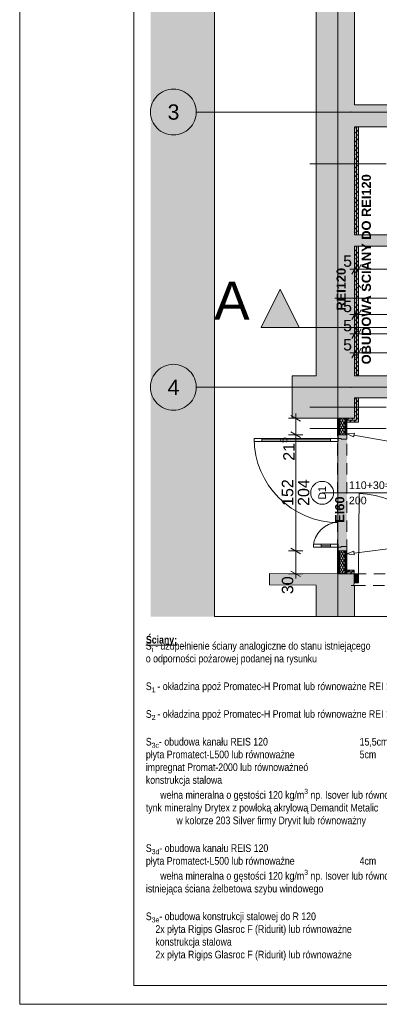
# Paper-space layout 'A-29 RZUT - PIĘTRO -1' of a CAD drawing. Header units: millimetres. Extents: x 0 to 950, y 0 to 750.
# Tile 1 of 24: x 0 to 94, y 0 to 258. Entities that reach past the tile are written whole.
import ezdxf
from ezdxf.xclip import XClip

# ---------------------------------------------------------------- set-up
doc = ezdxf.new("R2010")
doc.units = ezdxf.units.MM
doc.header["$MEASUREMENT"] = 0
doc.header["$XCLIPFRAME"] = 0
for name, pattern in [('ACAD_ISO03W100', [300, 120, -180]), ('DASHDOTX2', [1000, 500, -250, 0, -250]), ('Przer. długie kreski', [2.5, 1.5, -1]), ('PRZERYWANA_DU_A', [550, 350, -200])]:
    doc.linetypes.add(name, pattern=pattern)
for name, color, linetype, lineweight in [('0_Nr_pióra__1', 7, 'Continuous', 20), ('A_Arkusz_Nr_pióra__1', 7, 'Continuous', 20), ('A_linie przekroju_Nr_pióra__1', 7, 'Continuous', 20), ('A_ppoż_Nr_pióra__2', 8, 'Continuous', 13), ('A_wymiary_Nr_pióra__1', 7, 'Continuous', 20), ('A_wymiary_Nr_pióra__2', 8, 'Continuous', 13), ('A_ściany proj_Nr_pióra__1', 7, 'Continuous', 20), ('A_ściany proj_Nr_pióra__2', 8, 'Continuous', 13), ('A_ściany_Nr_pióra__1', 7, 'Continuous', 20), ('Drzwi Archicad_Nr_pióra__1', 7, 'Continuous', 20), ('Drzwi Archicad_Nr_pióra__3', 252, 'Continuous', 13), ('Znaczniki drzwi Archicada_Nr_pióra__3', 252, 'Continuous', 13)]:
    doc.layers.add(name, color=color, linetype=linetype, lineweight=lineweight)
for name, color, linetype in [('A_linie przekroju', 7, 'Continuous'), ('A_ppoż', 7, 'Continuous'), ('A_ppoż proj', 7, 'Continuous'), ('A_ściany', 7, 'Continuous'), ('A_ściany proj', 7, 'Continuous'), ('Drzwi Archicad', 7, 'Continuous')]:
    doc.layers.add(name, color=color, linetype=linetype)
for name, color, linetype, lineweight, true_color in [('A_opis ścian_Nr_pióra__19', 7, 'Continuous', 5, 0x191919), ('A_opis_Nr_pióra__255', 7, 'Continuous', 15, 0x242424), ('A_osie_Nr_pióra__16', 7, 'Continuous', 5, 0x0f0f0f), ('A_osie_Nr_pióra__76', 7, 'Continuous', 5, 0x2d2d2d), ('A_ppoż proj_Nr_pióra__8', 7, 'Continuous', 13, 0x4c4c4c), ('A_ściany proj_Nr_pióra__10', 7, 'Continuous', 13, 0x4b4b4b), ('A_ściany proj_Nr_pióra__21', 7, 'Continuous', 5, 0xb0b0b0), ('A_ściany_Nr_pióra__10', 7, 'Continuous', 13, 0x4b4b4b)]:
    doc.layers.add(name, color=color, linetype=linetype, lineweight=lineweight, true_color=true_color)
doc.styles.add('STYL_AUTOMATYCZNY_1', font='arial.ttf')
doc.styles.add('STYL_AUTOMATYCZNY_2', font='ARIALN.TTF')
doc.styles.add('STYL_AUTOMATYCZNY_3', font='arial.ttf')
doc.styles.add('STYL_AUTOMATYCZNY_4', font='arial.ttf')
doc.styles.add('STYL_AUTOMATYCZNY_5', font='arial.ttf')
doc.styles.add('STYL_AUTOMATYCZNY_6', font='ARIALN.TTF')
pattern_1 = [(0, (-3203.2107, -656.7228), (0, 2), [0, -2])]
pattern_2 = [(60, (-3203.2107, -656.72283), (-0.51961524, 0.3), []), (120, (-3203.2107, -656.72283), (0.51961524, 0.3), [])]
pattern_3 = [(45, (-3203.2107, -656.7228), (-1.1404925, 1.1404925), []), (45, (-3202.0702, -656.7228), (-1.1404925, 1.1404925), [0.80646, -0.40322])]

# ---------------------------------------------------------------- blocks, each defined once
blk = doc.blocks.new('Rysunek_1_1', base_point=(-3203.21, -656.72))
at = {"layer": 'A_linie przekroju', "linetype": 'Continuous', "lineweight": 0, "true_color": 0x000000}
blk.add_hatch(color=18, dxfattribs=at).paths.add_polyline_path([(63.24, 177.09), (73.24, 177.09), (68.24, 187.09)])
at = {"layer": 'A_ppoż', "linetype": 'Continuous', "lineweight": 0, "true_color": 0x484848}
blk.add_hatch(color=251, dxfattribs=at).paths.add_polyline_path([(51.04, 519.05), (34.27, 519.05), (34.27, 101.43), (51.04, 101.43)])
at = {"layer": 'A_ppoż proj', "linetype": 'Continuous', "lineweight": 0, "true_color": 0x121212}
for points in [[(87.73, 229.59), (87.73, 201.3), (88.73, 201.3), (88.73, 229.59)], [(88.73, 198.3), (87.73, 198.3), (87.73, 164.4), (88.73, 164.4)], [(87.73, 153.3), (85.73, 153.3), (85.73, 152.3), (88.73, 152.3), (88.73, 158.7), (87.73, 158.7)], [(83.23, 112.61), (87.59, 112.6), (87.59, 113.6), (85.74, 113.61), (85.73, 153.3), (83.23, 153.3)]]:
    blk.add_hatch(color=250, dxfattribs=at).paths.add_polyline_path(points)
at = {"layer": 'A_ściany', "linetype": 'Continuous', "lineweight": 0, "true_color": 0x000000}
for points in [[(77.64, 164.4), (87.73, 164.4), (87.73, 380.73), (85.13, 380.73), (77.64, 380.73)], [(182.43, 235.29), (87.73, 235.29), (87.73, 229.59), (182.43, 229.59)], [(87.73, 198.3), (176.43, 198.3), (173.43, 201.3), (87.73, 201.3)], [(87.73, 164.4), (71.37, 164.4), (71.37, 153.3), (87.73, 153.3)], [(182.53, 164.4), (87.73, 164.4), (87.73, 158.7), (182.53, 158.7)], [(65.48, 112.72), (65.46, 109.72), (87.57, 109.6), (87.59, 112.6)], [(87.73, 109.6), (77.64, 109.65), (77.64, 101.43), (87.73, 101.43)]]:
    blk.add_hatch(color=18, dxfattribs=at).paths.add_polyline_path(points)
at = {"layer": 'A_ściany proj', "linetype": 'Continuous', "lineweight": 0, "true_color": 0x4b4b4b}
h = blk.add_hatch(dxfattribs=at)
h.set_pattern_fill('FP_65_0001', color=251, style=0, pattern_type=2)
h.set_pattern_definition(pattern_3)
h.paths.add_polyline_path([(87.73, 229.59), (87.73, 201.3), (88.23, 201.3), (88.23, 229.59)])
h = blk.add_hatch(dxfattribs=at)
h.set_pattern_fill('FP_65_0001', color=251, style=0, pattern_type=2)
h.set_pattern_definition(pattern_3)
h.paths.add_polyline_path([(88.73, 201.3), (88.73, 229.59), (88.23, 229.59), (88.23, 201.3)])
h = blk.add_hatch(dxfattribs=at)
h.set_pattern_fill('FP_65_0001', color=251, style=0, pattern_type=2)
h.set_pattern_definition(pattern_3)
h.paths.add_polyline_path([(87.73, 198.3), (87.73, 164.4), (88.23, 164.4), (88.23, 198.3)])
h = blk.add_hatch(dxfattribs=at)
h.set_pattern_fill('FP_65_0001', color=251, style=0, pattern_type=2)
h.set_pattern_definition(pattern_3)
h.paths.add_polyline_path([(88.73, 164.4), (88.73, 198.3), (88.23, 198.3), (88.23, 164.4)])
h = blk.add_hatch(dxfattribs=at)
h.set_pattern_fill('FP_65_0001', color=251, style=0, pattern_type=2)
h.set_pattern_definition(pattern_3)
h.paths.add_polyline_path([(87.73, 158.7), (87.73, 153.3), (88.23, 152.8), (88.23, 158.7)])
h = blk.add_hatch(dxfattribs=at)
h.set_pattern_fill('FP_65_0001', color=251, style=0, pattern_type=2)
h.set_pattern_definition(pattern_3)
h.paths.add_polyline_path([(88.73, 152.3), (88.73, 158.7), (88.23, 158.7), (88.23, 152.8)])
at = {"layer": 'A_ściany proj', "linetype": 'Continuous', "lineweight": 13}
h = blk.add_hatch(dxfattribs=at)
h.set_pattern_fill('gypsum_0001', color=8, style=0, pattern_type=2)
h.set_pattern_definition(pattern_1)
h.paths.add_polyline_path([(83.23, 153.3), (83.23, 149.01), (83.48, 149.01), (83.48, 153.3)])
h = blk.add_hatch(dxfattribs=at)
h.set_pattern_fill('gypsum_0001', color=8, style=0, pattern_type=2)
h.set_pattern_definition(pattern_1)
h.paths.add_polyline_path([(83.48, 149.01), (83.73, 149.01), (83.73, 153.3), (83.48, 153.3)])
h = blk.add_hatch(dxfattribs=at)
h.set_pattern_fill('batt_insulation_0001', color=8, style=0, pattern_type=2)
h.set_pattern_definition(pattern_2)
h.paths.add_polyline_path([(83.73, 153.3), (83.73, 149.01), (85.23, 149.01), (85.23, 153.3)])
h = blk.add_hatch(dxfattribs=at)
h.set_pattern_fill('gypsum_0001', color=8, style=0, pattern_type=2)
h.set_pattern_definition(pattern_1)
h.paths.add_polyline_path([(85.23, 153.3), (85.23, 149.01), (85.48, 149.01), (85.48, 153.3)])
h = blk.add_hatch(dxfattribs=at)
h.set_pattern_fill('gypsum_0001', color=8, style=0, pattern_type=2)
h.set_pattern_definition(pattern_1)
h.paths.add_polyline_path([(85.48, 153.3), (85.48, 149.01), (85.73, 149.01), (85.73, 153.3)])
at = {"layer": 'A_ściany proj', "linetype": 'Continuous', "lineweight": 0, "true_color": 0x4b4b4b}
h = blk.add_hatch(dxfattribs=at)
h.set_pattern_fill('FP_65_0001', color=251, style=0, pattern_type=2)
h.set_pattern_definition(pattern_3)
h.paths.add_polyline_path([(87.73, 153.3), (85.73, 153.3), (85.73, 152.8), (88.23, 152.8)])
h = blk.add_hatch(dxfattribs=at)
h.set_pattern_fill('FP_65_0001', color=251, style=0, pattern_type=2)
h.set_pattern_definition(pattern_3)
h.paths.add_polyline_path([(85.73, 152.3), (88.73, 152.3), (88.23, 152.8), (85.73, 152.8)])
at = {"layer": 'A_ściany proj', "linetype": 'Continuous', "lineweight": 13}
h = blk.add_hatch(dxfattribs=at)
h.set_pattern_fill('gypsum_0001', color=8, style=0, pattern_type=2)
h.set_pattern_definition(pattern_1)
h.paths.add_polyline_path([(83.23, 112.64), (83.48, 112.64), (83.48, 118.61), (83.23, 118.61)])
h = blk.add_hatch(dxfattribs=at)
h.set_pattern_fill('gypsum_0001', color=8, style=0, pattern_type=2)
h.set_pattern_definition(pattern_1)
h.paths.add_polyline_path([(83.48, 118.61), (83.48, 112.64), (83.73, 112.64), (83.73, 118.61)])
h = blk.add_hatch(dxfattribs=at)
h.set_pattern_fill('batt_insulation_0001', color=8, style=0, pattern_type=2)
h.set_pattern_definition(pattern_2)
h.paths.add_polyline_path([(85.23, 118.61), (83.73, 118.61), (83.73, 112.64), (85.23, 112.64)])
h = blk.add_hatch(dxfattribs=at)
h.set_pattern_fill('gypsum_0001', color=8, style=0, pattern_type=2)
h.set_pattern_definition(pattern_1)
h.paths.add_polyline_path([(85.48, 118.61), (85.23, 118.61), (85.23, 112.64), (85.48, 112.64)])
h = blk.add_hatch(dxfattribs=at)
h.set_pattern_fill('gypsum_0001', color=8, style=0, pattern_type=2)
h.set_pattern_definition(pattern_1)
h.paths.add_polyline_path([(85.73, 118.61), (85.48, 118.61), (85.48, 112.64), (85.73, 112.64)])
at = {"layer": 'A_ściany proj', "linetype": 'Continuous', "lineweight": 0, "true_color": 0x4b4b4b}
h = blk.add_hatch(dxfattribs=at)
h.set_pattern_fill('FP_65_0001', color=251, style=0, pattern_type=2)
h.set_pattern_definition(pattern_3)
h.paths.add_polyline_path([(87.59, 113.6), (85.74, 113.61), (85.74, 113.11), (87.59, 113.1)])
h = blk.add_hatch(dxfattribs=at)
h.set_pattern_fill('FP_65_0001', color=251, style=0, pattern_type=2)
h.set_pattern_definition(pattern_3)
h.paths.add_polyline_path([(85.73, 112.61), (87.59, 112.6), (87.59, 113.1), (85.74, 113.11)])
at = {"layer": 'Drzwi Archicad', "linetype": 'Continuous', "lineweight": 0, "true_color": 0xfdfdfd}
blk.add_hatch(color=7, dxfattribs=at).paths.add_polyline_path([(87.59, 112.6), (87.58, 110.3), (88.78, 110.29), (88.79, 112.59)])
at = {"layer": 'A_linie przekroju_Nr_pióra__1', "color": 7, "linetype": 'ACAD_ISO03W100', "lineweight": 20, "ltscale": 2}
blk.add_line((73.24, 177.09), (535.17, 177.09), dxfattribs=at)
at = {"layer": 'A_linie przekroju_Nr_pióra__1', "color": 7, "linetype": 'Continuous', "lineweight": 20, "ltscale": 2, "flags": 128}
blk.add_lwpolyline([(63.24, 177.09), (73.24, 177.09), (68.24, 187.09)], close=True, dxfattribs=at)
at = {"layer": 'A_opis ścian_Nr_pióra__19', "color": 250, "linetype": 'Continuous', "lineweight": 5, "ltscale": 2, "true_color": 0x191919}
for p, q in [((96.01, 219.86), (76.01, 219.86)), ((102.58, 184.75), (82.58, 184.75)), ((96.01, 156.24), (76.01, 156.24)), ((96.01, 150.68), (76.01, 150.68))]:
    blk.add_line(p, q, dxfattribs=at)
at = {"layer": 'A_opis_Nr_pióra__255', "color": 250, "linetype": 'Continuous', "lineweight": 15, "ltscale": 2, "true_color": 0x242424}
for p, q in [((85.73, 149.25), (87.66, 149.41)), ((87.66, 149.41), (87.48, 148.43)), ((85.73, 149.25), (87.48, 148.43)), ((87.57, 148.92), (114.26, 144.1)), ((87.59, 118.04), (114.26, 121.32)), ((85.73, 117.81), (87.52, 118.54)), ((87.52, 118.54), (87.65, 117.55)), ((85.73, 117.81), (87.65, 117.55))]:
    blk.add_line(p, q, dxfattribs=at)
at = {"layer": 'A_osie_Nr_pióra__16', "color": 250, "linetype": 'DASHDOTX2', "lineweight": 5, "ltscale": 2, "true_color": 0x0f0f0f}
for p, q in [((83.38, 365.07), (83.38, 101.43)), ((86.77, 233.43), (46.27, 233.43)), ((535.17, 233.43), (86.77, 233.43)), ((86.77, 233.43), (86.77, 233.43)), ((86.77, 161.43), (46.27, 161.43)), ((535.17, 161.43), (86.77, 161.43)), ((86.77, 161.43), (86.77, 161.43))]:
    blk.add_line(p, q, dxfattribs=at)
for p in [(86.77, 233.43), (86.77, 161.43)]:
    blk.add_point(p, dxfattribs=at)
at = {"layer": 'A_osie_Nr_pióra__76', "color": 250, "linetype": 'Continuous', "lineweight": 5, "ltscale": 2, "true_color": 0x2d2d2d}
for centre in [(40.27, 233.43), (40.27, 161.43)]:
    blk.add_circle(centre, 6, dxfattribs=at)
at = {"layer": 'A_ppoż_Nr_pióra__2', "color": 8, "linetype": 'PRZERYWANA_DU_A', "lineweight": 13, "ltscale": 2, "flags": 128}
for points in [[(51.04, 519.05), (51.04, 101.43)], [(51.04, 101.43), (365.17, 101.43)]]:
    blk.add_lwpolyline(points, dxfattribs=at)
at = {"layer": 'A_wymiary_Nr_pióra__1', "color": 7, "linetype": 'Continuous', "lineweight": 20, "ltscale": 2}
for p, q in [((88.46, 193.55), (87.01, 191.05)), ((89.46, 193.55), (88.01, 191.05)), ((88.46, 181.69), (87.01, 179.19)), ((89.46, 181.69), (88.01, 179.19)), ((88.46, 176.67), (87.01, 174.17)), ((89.46, 176.67), (88.01, 174.17)), ((88.46, 171.65), (87.01, 169.15)), ((89.46, 171.65), (88.01, 169.15)), ((73.56, 152.58), (71.06, 154.02)), ((71.06, 149.73), (73.56, 148.29)), ((71.06, 119.33), (73.56, 117.89)), ((71.06, 113.33), (73.56, 111.89))]:
    blk.add_line(p, q, dxfattribs=at)
at = {"layer": 'A_wymiary_Nr_pióra__2', "color": 8, "linetype": 'Continuous', "lineweight": 13, "ltscale": 2}
for p, q in [((87.73, 190.42), (87.73, 194.17)), ((88.73, 190.42), (88.73, 194.17)), ((86.51, 192.3), (87.73, 192.3)), ((87.73, 192.3), (88.73, 192.3)), ((88.73, 192.3), (176.43, 192.3)), ((86.51, 180.44), (87.73, 180.44)), ((87.73, 178.57), (87.73, 182.32)), ((87.73, 180.44), (88.73, 180.44)), ((88.73, 178.57), (88.73, 182.32)), ((88.73, 180.44), (218.84, 180.44)), ((86.51, 175.42), (87.73, 175.42)), ((87.73, 173.55), (87.73, 177.3)), ((87.73, 175.42), (88.73, 175.42)), ((88.73, 173.55), (88.73, 177.3)), ((88.73, 175.42), (122.93, 175.42)), ((86.51, 170.4), (87.73, 170.4)), ((87.73, 168.52), (87.73, 172.27)), ((87.73, 170.4), (88.73, 170.4)), ((88.73, 168.52), (88.73, 172.27)), ((88.73, 170.4), (122.93, 170.4)), ((74.18, 153.3), (70.43, 153.3)), ((72.31, 153.3), (72.31, 154.52)), ((72.31, 149.01), (72.31, 153.3)), ((74.18, 149.01), (70.43, 149.01)), ((72.31, 118.61), (72.31, 149.01)), ((74.18, 118.61), (70.43, 118.61)), ((72.31, 112.61), (72.31, 118.61)), ((74.18, 112.61), (70.43, 112.61)), ((72.31, 111.39), (72.31, 112.61))]:
    blk.add_line(p, q, dxfattribs=at)
at = {"layer": 'A_ściany proj_Nr_pióra__1', "color": 7, "linetype": 'Continuous', "lineweight": 20, "ltscale": 2, "flags": 128}
for points in [[(87.73, 229.59), (87.73, 201.3)], [(88.73, 201.3), (88.73, 229.59)], [(87.73, 198.3), (87.73, 164.4)], [(88.73, 164.4), (88.73, 198.3)], [(87.73, 158.7), (87.73, 153.3)], [(88.73, 152.3), (88.73, 158.7)], [(83.23, 153.3), (83.23, 149.01)], [(85.73, 149.01), (85.73, 153.3)], [(87.73, 153.3), (85.73, 153.3)], [(85.73, 152.3), (88.73, 152.3)], [(83.23, 118.61), (83.23, 112.64)], [(85.73, 112.64), (85.73, 118.61)], [(87.59, 113.6), (85.74, 113.61)], [(85.73, 112.61), (87.59, 112.6)]]:
    blk.add_lwpolyline(points, dxfattribs=at)
at = {"layer": 'A_ściany proj_Nr_pióra__10', "color": 251, "linetype": 'Continuous', "lineweight": 13, "ltscale": 2, "true_color": 0x4b4b4b}
for p, q in [((88.23, 201.3), (88.23, 229.59)), ((88.23, 229.59), (88.23, 201.3)), ((88.23, 164.4), (88.23, 198.3)), ((88.23, 198.3), (88.23, 164.4)), ((88.23, 158.7), (88.23, 152.8)), ((88.23, 152.8), (88.23, 158.7)), ((88.23, 152.8), (85.73, 152.8)), ((85.73, 152.8), (88.23, 152.8)), ((85.74, 113.11), (87.59, 113.1)), ((87.59, 113.1), (85.74, 113.11))]:
    blk.add_line(p, q, dxfattribs=at)
at = {"layer": 'A_ściany proj_Nr_pióra__2', "color": 8, "linetype": 'Continuous', "lineweight": 13, "ltscale": 2, "flags": 128}
for points in [[(88.23, 229.59), (87.73, 229.59)], [(88.73, 229.59), (88.23, 229.59)], [(88.23, 201.3), (87.73, 201.3)], [(88.73, 201.3), (88.23, 201.3)], [(88.23, 198.3), (87.73, 198.3)], [(88.73, 198.3), (88.23, 198.3)], [(88.23, 164.4), (87.73, 164.4)], [(88.73, 164.4), (88.23, 164.4)], [(87.73, 158.7), (88.23, 158.7)], [(88.23, 158.7), (88.73, 158.7)], [(85.73, 153.3), (85.73, 152.8)], [(85.73, 152.8), (85.73, 152.3)], [(85.74, 113.11), (85.74, 113.61)], [(87.59, 113.1), (87.59, 113.6)], [(85.73, 112.61), (85.74, 113.11)], [(87.59, 112.6), (87.59, 113.1)]]:
    blk.add_lwpolyline(points, dxfattribs=at)
at = {"layer": 'A_ściany proj_Nr_pióra__21', "color": 253, "linetype": 'Continuous', "lineweight": 5, "ltscale": 2, "true_color": 0xb0b0b0}
for p, q in [((83.48, 153.3), (83.48, 149.01)), ((83.73, 153.3), (83.73, 149.01)), ((85.23, 149.01), (85.23, 153.3)), ((85.48, 149.01), (85.48, 153.3)), ((83.43, 149.01), (83.23, 149.01)), ((83.48, 149.01), (83.43, 149.01)), ((83.73, 149.01), (83.48, 149.01)), ((85.23, 149.01), (83.73, 149.01)), ((85.48, 149.01), (85.23, 149.01)), ((85.73, 149.01), (85.48, 149.01)), ((83.43, 118.61), (83.23, 118.61)), ((83.48, 118.61), (83.43, 118.61)), ((83.48, 118.61), (83.48, 112.64)), ((83.73, 118.61), (83.48, 118.61)), ((83.73, 118.61), (83.73, 112.64)), ((85.23, 118.61), (83.73, 118.61)), ((85.23, 112.64), (85.23, 118.61)), ((85.48, 118.61), (85.23, 118.61)), ((85.48, 112.64), (85.48, 118.61)), ((85.73, 118.61), (85.48, 118.61))]:
    blk.add_line(p, q, dxfattribs=at)
at = {"layer": 'A_ściany proj_Nr_pióra__21', "color": 253, "linetype": 'Continuous', "lineweight": 5, "ltscale": 2, "true_color": 0xb0b0b0, "flags": 128}
for points in [[(83.48, 153.3), (83.23, 153.3)], [(83.73, 153.3), (83.48, 153.3)], [(85.23, 153.3), (83.73, 153.3)], [(85.48, 153.3), (85.23, 153.3)], [(85.73, 153.3), (85.48, 153.3)], [(83.48, 112.64), (83.23, 112.64)], [(83.73, 112.64), (83.48, 112.64)], [(85.23, 112.64), (83.73, 112.64)], [(85.48, 112.64), (85.23, 112.64)], [(85.73, 112.64), (85.48, 112.64)]]:
    blk.add_lwpolyline(points, dxfattribs=at)
at = {"layer": 'A_ściany_Nr_pióra__1', "color": 7, "linetype": 'Continuous', "lineweight": 20, "ltscale": 2}
for p, q in [((87.59, 112.6), (86.65, 112.61)), ((87.59, 112.6), (87.58, 110.3)), ((87.57, 109.6), (86.83, 109.6)), ((87.58, 110.3), (87.57, 109.6))]:
    blk.add_line(p, q, dxfattribs=at)
at = {"layer": 'A_ściany_Nr_pióra__1', "color": 7, "linetype": 'Continuous', "lineweight": 20, "ltscale": 2, "flags": 128}
for points in [[(77.64, 380.73), (77.64, 164.4)], [(87.73, 235.29), (87.73, 295.75)], [(175.03, 235.29), (87.73, 235.29)], [(87.73, 201.3), (87.73, 229.59)], [(87.73, 229.59), (173.43, 229.59)], [(173.43, 201.3), (87.73, 201.3)], [(87.73, 164.4), (87.73, 198.3)], [(87.73, 198.3), (176.43, 198.3)], [(77.64, 164.4), (71.37, 164.4)], [(71.37, 164.4), (71.37, 153.3)], [(182.53, 164.4), (87.73, 164.4)], [(87.73, 158.7), (182.53, 158.7)], [(87.73, 153.3), (87.73, 158.7)], [(71.37, 153.3), (87.73, 153.3)], [(65.48, 112.72), (65.46, 109.72)], [(87.59, 112.6), (65.48, 112.72)], [(65.46, 109.72), (77.64, 109.65)], [(77.64, 109.65), (77.64, 101.43)], [(87.73, 101.43), (87.73, 109.6)]]:
    blk.add_lwpolyline(points, dxfattribs=at)
at = {"layer": 'A_ściany_Nr_pióra__10', "color": 251, "linetype": 'Przer. długie kreski', "lineweight": 13, "ltscale": 2, "true_color": 0x4b4b4b}
for p, q in [((87.73, 112.64), (110.99, 112.48)), ((87.57, 109.6), (110.97, 109.48))]:
    blk.add_line(p, q, dxfattribs=at)
at = {"layer": 'Drzwi Archicad_Nr_pióra__1', "color": 7, "linetype": 'Continuous', "lineweight": 20, "ltscale": 2}
for p, q in [((88.79, 112.59), (88.9, 133.59)), ((87.59, 112.6), (86.65, 112.61)), ((87.59, 112.6), (86.65, 112.61)), ((87.58, 110.3), (87.59, 112.6)), ((87.59, 112.6), (87.58, 110.3)), ((87.59, 112.6), (87.58, 110.3)), ((87.59, 112.6), (88.79, 112.59)), ((88.79, 112.59), (88.78, 110.29)), ((87.57, 109.6), (86.83, 109.6)), ((87.57, 109.6), (86.83, 109.6)), ((87.58, 110.3), (87.57, 109.6)), ((87.58, 110.3), (87.57, 109.6)), ((88.78, 110.29), (87.58, 110.3))]:
    blk.add_line(p, q, dxfattribs=at)
blk.add_arc((88.79, 112.59), 21, 359.7013, 89.7013, dxfattribs=at)
at = {"layer": 'Drzwi Archicad_Nr_pióra__3', "color": 252, "linetype": 'Continuous', "lineweight": 13, "ltscale": 2}
for p, q in [((61.43, 148.05), (63.43, 148.05)), ((61.43, 147.25), (61.43, 148.05)), ((63.43, 147.25), (61.43, 147.25)), ((63.43, 148.05), (63.43, 147.25)), ((63.43, 147.65), (81.43, 147.65)), ((81.43, 147.25), (81.43, 148.05)), ((81.43, 148.05), (83.43, 148.05)), ((83.43, 147.25), (81.43, 147.25)), ((83.43, 149.01), (83.23, 149.01)), ((85.73, 149.01), (83.43, 149.01)), ((83.43, 149.01), (83.43, 148.05)), ((83.48, 149.01), (83.43, 149.01)), ((83.48, 149.01), (83.43, 149.01)), ((83.43, 148.05), (84.23, 148.05)), ((83.43, 148.05), (83.43, 147.25)), ((83.73, 149.01), (83.48, 149.01)), ((83.73, 149.01), (83.48, 149.01)), ((85.23, 149.01), (83.73, 149.01)), ((85.23, 149.01), (83.73, 149.01)), ((84.23, 148.05), (84.23, 147.81)), ((84.23, 147.81), (85.73, 147.81)), ((85.48, 149.01), (85.23, 149.01)), ((85.48, 149.01), (85.23, 149.01)), ((85.73, 149.01), (85.48, 149.01)), ((85.73, 149.01), (85.48, 149.01)), ((85.73, 147.81), (85.73, 149.01)), ((78.95, 120.37), (76.95, 120.37)), ((76.95, 120.37), (76.95, 119.57)), ((76.95, 119.57), (78.95, 119.57)), ((78.95, 119.57), (78.95, 120.37)), ((78.95, 119.97), (81.43, 119.97)), ((83.43, 120.37), (81.43, 120.37)), ((81.43, 120.37), (81.43, 119.57)), ((81.43, 119.57), (83.43, 119.57)), ((83.43, 118.61), (83.23, 118.61)), ((83.43, 119.57), (83.43, 120.37)), ((84.23, 119.57), (83.43, 119.57)), ((83.43, 119.57), (83.43, 118.61)), ((83.43, 118.61), (85.73, 118.61)), ((83.48, 118.61), (83.43, 118.61)), ((83.48, 118.61), (83.43, 118.61)), ((83.73, 118.61), (83.48, 118.61)), ((83.73, 118.61), (83.48, 118.61)), ((85.23, 118.61), (83.73, 118.61)), ((85.23, 118.61), (83.73, 118.61)), ((85.73, 119.81), (84.23, 119.81)), ((84.23, 119.81), (84.23, 119.57)), ((85.48, 118.61), (85.23, 118.61)), ((85.48, 118.61), (85.23, 118.61)), ((85.73, 118.61), (85.48, 118.61)), ((85.73, 118.61), (85.48, 118.61)), ((85.73, 118.61), (85.73, 119.81))]:
    blk.add_line(p, q, dxfattribs=at)
at = {"layer": 'Drzwi Archicad_Nr_pióra__3', "color": 252, "linetype": 'Przer. długie kreski', "lineweight": 13, "ltscale": 2}
for p, q in [((83.23, 118.61), (83.23, 149.01)), ((85.73, 118.61), (85.73, 149.01))]:
    blk.add_line(p, q, dxfattribs=at)
at = {"layer": 'Drzwi Archicad_Nr_pióra__3', "color": 252, "linetype": 'Continuous', "lineweight": 13, "ltscale": 2, "flags": 128}
for points in [[(63.43, 148.05), (81.43, 148.05), (81.43, 147.65), (63.43, 147.65)], [(63.43, 147.65), (81.43, 147.65), (81.43, 147.25), (63.43, 147.25)], [(78.95, 119.97), (81.43, 119.97), (81.43, 120.37), (78.95, 120.37)], [(78.95, 119.57), (81.43, 119.57), (81.43, 119.97), (78.95, 119.97)]]:
    blk.add_lwpolyline(points, close=True, dxfattribs=at)
at = {"layer": 'Drzwi Archicad_Nr_pióra__3', "color": 252, "linetype": 'Continuous', "lineweight": 13, "ltscale": 2}
for centre, radius, start, end in [((83.43, 148.05), 22, 180, 270), ((83.43, 119.57), 6.48, 90, 180)]:
    blk.add_arc(centre, radius, start, end, dxfattribs=at)
at = {"layer": 'Znaczniki drzwi Archicada_Nr_pióra__3', "color": 252, "linetype": 'Continuous', "lineweight": 13, "ltscale": 2}
blk.add_line((79.23, 133.81), (98.6, 133.81), dxfattribs=at)
at = {"layer": 'Znaczniki drzwi Archicada_Nr_pióra__3', "color": 252, "linetype": 'Continuous', "lineweight": 13, "ltscale": 2, "flags": 128}
blk.add_lwpolyline([(79.23, 136.81, 1), (79.23, 130.81, 1)], format="xyb", close=True, dxfattribs=at)
at = {"layer": 'A_linie przekroju_Nr_pióra__1', "color": 7, "linetype": 'Continuous', "lineweight": 20, "insert": (60.24, 179.09), "char_height": 10, "attachment_point": 9, "style": 'STYL_AUTOMATYCZNY_1'}
blk.add_mtext('\\A1;{\\pqr;\\pt0;\\fArial|b0|i0|c238|p0;\\W1.000000;A}', dxfattribs=at)
at = {"layer": 'A_osie_Nr_pióra__76', "color": 250, "linetype": 'Continuous', "lineweight": 5, "true_color": 0x2d2d2d, "char_height": 4, "attachment_point": 1, "style": 'STYL_AUTOMATYCZNY_1'}
for s, insert in [('\\A1;{\\pql;\\pt0;\\fArial|b0|i0|c238|p0;\\W1.000000;3}', (38.75, 235.43)), ('\\A1;{\\pql;\\pt0;\\fArial|b0|i0|c238|p0;\\W1.000000;4}', (38.75, 163.43))]:
    blk.add_mtext(s, dxfattribs=dict(at, insert=insert))
at = {"layer": 'A_ppoż proj_Nr_pióra__8', "color": 251, "linetype": 'Continuous', "lineweight": 13, "true_color": 0x4c4c4c, "char_height": 2.4, "attachment_point": 5, "rotation": 90, "style": 'STYL_AUTOMATYCZNY_3'}
for s, insert in [('\\A1;{\\pqc;\\fArial|b1|i0|c238|p0;\\W1.000000;OBUDOWA ŚCIANY DO REI120}', (90.81, 192.29)), ('\\A1;{\\pqc;\\fArial|b1|i0|c238|p0;\\W1.000000;REI120}', (84.22, 187.06)), ('\\A1;{\\pqc;\\fArial|b1|i0|c238|p0;\\W1.000000;EI60}', (83.85, 129.41))]:
    blk.add_mtext(s, dxfattribs=dict(at, insert=insert))
at = {"layer": 'A_wymiary_Nr_pióra__1', "color": 7, "linetype": 'Continuous', "lineweight": 20, "char_height": 3, "width": 2.2882, "attachment_point": 7, "style": 'STYL_AUTOMATYCZNY_5'}
for insert in [(84.72, 192.9), (84.72, 181.04), (84.72, 176.02), (84.72, 171)]:
    blk.add_mtext('\\A1;{\\pql;\\fArial|b0|i0|c238|p0;\\W1.000000;5}', dxfattribs=dict(at, insert=insert))
at = {"layer": 'A_wymiary_Nr_pióra__1', "color": 7, "linetype": 'Continuous', "lineweight": 20, "insert": (72.91, 142.2), "char_height": 3, "attachment_point": 7, "rotation": 90, "style": 'STYL_AUTOMATYCZNY_1'}
blk.add_mtext('\\A1;{\\pql;\\fArial|b0|i0|c238|p0;\\W1.000000;21\\fArial|b0|i0|c238|p0;\\W1.000000;\\A1{\\H.66x;\\S5^  ;}}', dxfattribs=at)
at = {"layer": 'A_wymiary_Nr_pióra__1', "color": 7, "linetype": 'Continuous', "lineweight": 20, "char_height": 3, "attachment_point": 7, "rotation": 90, "style": 'STYL_AUTOMATYCZNY_5'}
for s, insert, width in [('\\A1;{\\pql;\\fArial|b0|i0|c238|p0;\\W1.000000;152}', (71.71, 130.38), 6.8645), ('\\A1;{\\pql;\\fArial|b0|i0|c238|p0;\\W1.000000;204}', (75.91, 130.38), 6.8645), ('\\A1;{\\pql;\\fArial|b0|i0|c238|p0;\\W1.000000;30}', (71.71, 107.31), 4.5763)]:
    blk.add_mtext(s, dxfattribs=dict(at, insert=insert, width=width))
at = {"layer": 'Znaczniki drzwi Archicada_Nr_pióra__3', "color": 252, "linetype": 'Continuous', "lineweight": 13, "char_height": 2, "attachment_point": 7, "style": 'STYL_AUTOMATYCZNY_4'}
for s, insert in [('\\A1;{\\pql;\\fArial CE|b0|i0|c238|p0;\\W1.000000;110+30=140}', (86.23, 134.78)), ('\\A1;{\\pql;\\fArial CE|b0|i0|c238|p0;\\W1.000000;200}', (86.23, 130.78))]:
    blk.add_mtext(s, dxfattribs=dict(at, insert=insert))
at = {"layer": 'Znaczniki drzwi Archicada_Nr_pióra__3', "color": 252, "linetype": 'Continuous', "lineweight": 13, "insert": (80.23, 132.01), "char_height": 2, "attachment_point": 7, "rotation": 90, "style": 'STYL_AUTOMATYCZNY_4'}
blk.add_mtext('\\A1;{\\pql;\\fArial CE|b0|i0|c238|p0;\\W1.000000;D1}', dxfattribs=at)

psp = doc.layouts.new('A-29 RZUT - PIĘTRO -1')

# ---------------------------------------------------------------- linework, layer by layer
at = {"layer": 'A_Arkusz_Nr_pióra__1', "color": 7, "linetype": 'Continuous', "lineweight": 20}
for p in [(29.9, 745.1), (945.1, 4.9)]:
    psp.add_line(p, (29.9, 4.9), dxfattribs=at)
at = {"layer": 'A_Arkusz_Nr_pióra__1', "color": 7, "linetype": 'Continuous', "lineweight": 20, "flags": 128}
psp.add_lwpolyline([(0, 750), (950, 750), (950, 0), (0, 0)], close=True, dxfattribs=at)

# ---------------------------------------------------------------- block references
at = {"color": 37, "linetype": 'Continuous', "lineweight": 5, "true_color": 0x656532}
ref = psp.add_blockref('Rysunek_1_1', (-3203.21, -656.72), dxfattribs=at)
XClip(ref).set_block_clipping_path([(34.2720516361, 101.426833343), (535.1719941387, 519.046833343)])

# ---------------------------------------------------------------- texts
at = {"layer": '0_Nr_pióra__1', "color": 7, "linetype": 'Continuous', "lineweight": 20, "char_height": 2}
for s, insert, attachment_point, style in [('\\A1;{\\pql;\\fArial Narrow|b0|i0|c238|p0;\\W1.000000;S\\fArial Narrow|b0|i0|c238|p0;\\W1.000000;\\A1{\\H.66x;\\S ^ i ;}\\fArial Narrow|b0|i0|c238|p0;\\W1.000000;- uzupełnienie ściany analogiczne do stanu istniejącego \\P\\pql;\\fArial Narrow|b0|i0|c238|p0;\\W1.000000;o odporności pożarowej podanej na rysunku^I^I^Igr. ściany istn.\\P\\pql;\\fArial Narrow|b0|i0|c238|p0;\\W1.000000;\\P\\pql;\\fArial Narrow|b0|i0|c238|p0;\\W1.000000;S\\fArial Narrow|b0|i0|c238|p0;\\W1.000000;\\A1{\\H.66x;\\S ^ 1 ;}\\fArial Narrow|b0|i0|c238|p0;\\W1.000000;- okładzina ppoż Promatec-H Promat lub równoważne REI 120^I5cm  \\P\\pql;\\fArial Narrow|b0|i0|c238|p0;\\W1.000000;\\P\\pql;\\fArial Narrow|b0|i0|c238|p0;\\W1.000000;S\\fArial Narrow|b0|i0|c238|p0;\\W1.000000;\\A1{\\H.66x;\\S ^ 2 ;}\\fArial Narrow|b0|i0|c238|p0;\\W1.000000;- okładzina ppoż Promatec-H Promat lub równoważne REI 120^I2,5cm  \\P\\pql;\\pt2.50226;\\fArial Narrow|b0|i0|c238|p0;\\W1.000000;^I^I^I\\P\\pql;\\pt2.50226;\\fArial Narrow|b0|i0|c238|p0;\\W1.000000;S\\fArial Narrow|b0|i0|c238|p0;\\W1.000000;\\A1{\\H.66x;\\S ^ 3c;}\\fArial Narrow|b0|i0|c238|p0;\\W1.000000;- obudowa kanału REIS 120^I^I^I^I15,5cm\\P\\pql;\\pt2.50226;\\fArial Narrow|b0|i0|c238|p0;\\W1.000000;płyta Promatect-L500 lub równoważne^I^I^I5cm\\P\\pql;\\pt2.50226;\\fArial Narrow|b0|i0|c238|p0;\\W1.000000;impregnat Promat-2000 lub równoważneó\\P\\pql;\\pt2.50226;\\fArial Narrow|b0|i0|c238|p0;\\W1.000000;konstrukcja stalowa\\P\\pql;\\pt2.50226;\\fArial Narrow|b0|i0|c238|p0;\\W1.000000;^I  wełna mineralna o gęstości 120 kg/m\\fArial Narrow|b0|i0|c238|p0;\\W1.000000;\\A1{\\H.66x;\\S3^  ;}\\fArial Narrow|b0|i0|c238|p0;\\W1.000000; np. Isover lub równoważne^I10cm\\P\\pql;\\pt2.50226;\\fArial Narrow|b0|i0|c238|p0;\\W1.000000;tynk mineralny Drytex z powłoką akrylową Demandit Metalic \\P\\pql;\\pt2.50226;\\fArial Narrow|b0|i0|c238|p0;\\W1.000000;^I^Iw kolorze 203 Silver firmy Dryvit lub równoważny ^I0,5cm\\P\\pql;\\pt2.50226;\\fArial Narrow|b0|i0|c238|p0;\\W1.000000;\\P\\pql;\\pt2.50226;\\fArial Narrow|b0|i0|c238|p0;\\W1.000000;S\\fArial Narrow|b0|i0|c238|p0;\\W1.000000;\\A1{\\H.66x;\\S ^ 3d;}\\fArial Narrow|b0|i0|c238|p0;\\W1.000000;- obudowa kanału REIS 120^I^I^I^I32,5cm\\P\\pql;\\pt2.50226;\\fArial Narrow|b0|i0|c238|p0;\\W1.000000;płyta Promatect-L500 lub równoważne^I^I^I4cm\\P\\pql;\\pt2.50226;\\fArial Narrow|b0|i0|c238|p0;\\W1.000000;^I  wełna mineralna o gęstości 120 kg/m\\fArial Narrow|b0|i0|c238|p0;\\W1.000000;\\A1{\\H.66x;\\S3^  ;}\\fArial Narrow|b0|i0|c238|p0;\\W1.000000; np. Isover lub równoważne^I17cm\\P\\pql;\\pt2.50226;\\fArial Narrow|b0|i0|c238|p0;\\W1.000000;istniejąca ściana żelbetowa szybu windowego\\P\\pql;\\pt2.50226;\\fArial Narrow|b0|i0|c238|p0;\\W1.000000;\\P\\pql;\\pt2.50226;\\fArial Narrow|b0|i0|c238|p0;\\W1.000000;S\\fArial Narrow|b0|i0|c238|p0;\\W1.000000;\\A1{\\H.66x;\\S ^ 3e;}\\fArial Narrow|b0|i0|c238|p0;\\W1.000000;- obudowa konstrukcji stalowej do R 120^I^I^I5+5cm\\P\\pql;\\pt2.50226;\\fArial Narrow|b0|i0|c238|p0;\\W1.000000;^I2x płyta Rigips Glasroc F (Ridurit) lub równoważne^I^I2x2,5cm\\P\\pql;\\pt2.50226;\\fArial Narrow|b0|i0|c238|p0;\\W1.000000;^Ikonstrukcja stalowa\\P\\pql;\\pt2.50226;\\fArial Narrow|b0|i0|c238|p0;\\W1.000000;^I2x płyta Rigips Glasroc F (Ridurit) lub równoważne^I^I2x2,5cm\\P\\pql;\\pt2.50226;\\fArial Narrow|b0|i0|c238|p0;\\W1.000000;\\P\\pql;\\pt2.50226;\\fArial Narrow|b0|i0|c238|p0;\\W1.000000;}', (33.05, 8.08), 7, 'STYL_AUTOMATYCZNY_2'), ('\\A1;{\\pqc;\\fArial Narrow|b1|i0|c238|p0;\\L\\W1.000000;\\LŚciany:}', (37.15, 93.78), 8, 'STYL_AUTOMATYCZNY_6')]:
    psp.add_mtext(s, dxfattribs=dict(at, insert=insert, attachment_point=attachment_point, style=style))

doc.saveas('drawing.dxf')
